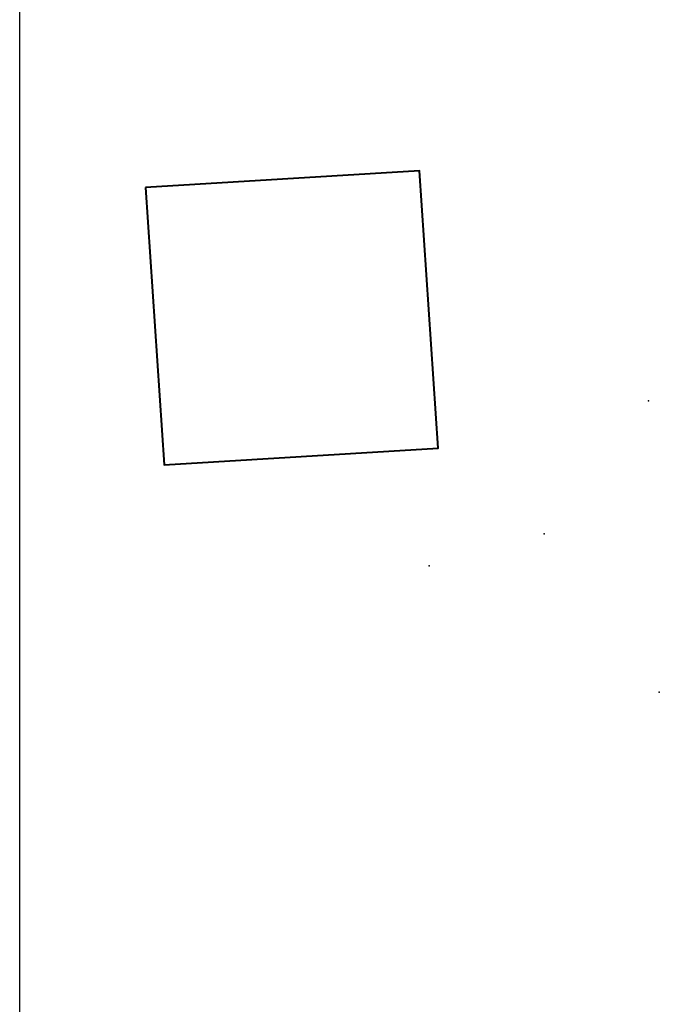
# Model space of a CAD drawing. Header units: millimetres. Extents: x 3225950 to 6455324, y 386516 to 774348.
# Tile 4 of 69: x 3227526 to 3227584, y 387117 to 387204. Entities that reach past the tile are written whole.
import ezdxf

# ---------------------------------------------------------------- set-up
doc = ezdxf.new("R2010")
doc.units = ezdxf.units.MM
doc.layers.add('1 Топо', color=7, linetype='Continuous')
doc.layers.add('ТОЧКИ_ОБОСНОВАНИЯ', color=255, linetype='Continuous')
picture_1 = doc.add_image_def('image2.tif', size_in_pixel=(27388, 31050))

msp = doc.modelspace()

# ---------------------------------------------------------------- linework, layer by layer
at = {"color": 3, "linetype": 'Continuous', "lineweight": 40}
msp.add_lwpolyline([(3227536.839, 387189.51), (3227538.495, 387164.78), (3227562.955, 387166.25), (3227561.299, 387190.98)], close=True, dxfattribs=at)
at = {"layer": 'ТОЧКИ_ОБОСНОВАНИЯ'}
for p in [(3227581.742, 387170.466, -0.26), (3227572.432, 387158.606, -0.02), (3227562.162, 387155.766, -0.05), (3227582.682, 387144.506, -0.16)]:
    msp.add_point(p, dxfattribs=at)

# ---------------------------------------------------------------- pictures from other files: only their frames are drawn
at = {"layer": '1 Топо', "color": 252}
image = msp.add_image(picture_1, insert=(3227525.615, 387085.336), size_in_units=(684.563, 776.095), dxfattribs=at)
image.dxf.flags = 7

doc.saveas('drawing.dxf')
